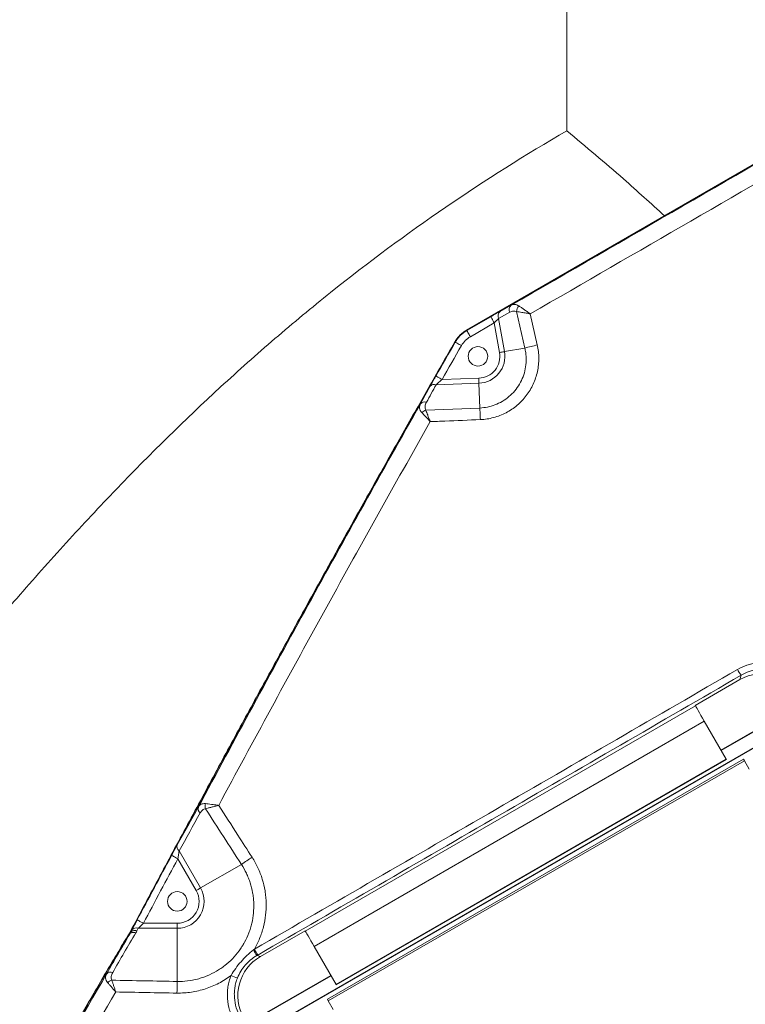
# Model space of a CAD drawing. Header units: millimetres. Extents: x 127 to 4201, y 49 to 2729.
# Tile 97 of 102: x 2917 to 3121, y 1689 to 1967. Entities that reach past the tile are written whole.
import ezdxf

# ---------------------------------------------------------------- set-up
doc = ezdxf.new("R2010")
doc.units = ezdxf.units.MM
doc.header["$LTSCALE"] = 10

msp = doc.modelspace()

# ---------------------------------------------------------------- linework, layer by layer
at = {"color": 7, "linetype": 'Continuous', "lineweight": 15}
for p, q in [((3161.46, 1947.68), (3042.85, 1879.2)), ((3161.5, 1947.62), (3042.88, 1879.14)), ((3052.28, 1884.46), (3055.44, 1886.22)), ((3042.92, 1879.08), (3049.67, 1882.98)), ((3055.04, 1884.24), (3051.89, 1882.49)), ((3051.89, 1882.49), (3053.54, 1873.14)), ((3059.28, 1874.15), (3056.93, 1884.45)), ((3060.79, 1883.78), (3062.78, 1875.03)), ((3042.92, 1879.08), (3042.88, 1879.14)), ((3050.67, 1881.25), (3043.92, 1877.35)), ((3052.14, 1872.9), (3050.67, 1881.25)), ((3039.67, 1875.82), (3039.6, 1875.86)), ((3059.28, 1874.15), (3053.54, 1873.14)), ((3035.94, 1865.28), (3046.29, 1865.66)), ((3046.34, 1864.24), (3034.26, 1863.8)), ((3046.6, 1857.25), (3046.34, 1864.24)), ((3031.36, 1856.64), (3046.6, 1857.25)), ((3119.93, 1780.68), (3120.26, 1781.92)), ((3119.93, 1780.68), (3107.32, 1773.4)), ((3114.58, 1760.81), (3137.18, 1773.86)), ((3137.17, 1773.68), (3114.66, 1760.68)), ((2997.39, 1709.79), (3107.38, 1773.29)), ((3107.32, 1773.4), (3107.38, 1773.29)), ((2984.07, 1680.89), (3139.07, 1770.38)), ((2984.14, 1680.85), (3139.07, 1770.3)), ((3109.88, 1768.96), (2999.89, 1705.46)), ((3109.88, 1768.96), (3116.07, 1758.25)), ((3120.9, 1758.29), (3003.61, 1690.57)), ((3121.17, 1757.83), (3003.88, 1690.11)), ((3006.08, 1694.75), (3116.07, 1758.25)), ((3006.12, 1694.69), (3116.1, 1758.19)), ((3121.17, 1757.83), (3120.9, 1758.29)), ((3122.55, 1755.43), (3121.17, 1757.83)), ((2961.82, 1732.42), (2967.86, 1721.97)), ((2966.63, 1721.26), (2961.46, 1730.21)), ((2979.37, 1728.61), (2967.86, 1721.97)), ((2950.28, 1710.59), (2949.92, 1709.89)), ((2961.29, 1710.59), (2950.28, 1710.59)), ((2951.76, 1712), (2961.29, 1712)), ((2961.29, 1712), (2961.29, 1710.59)), ((2961.29, 1695.61), (2961.29, 1710.59)), ((2997.33, 1709.9), (2984.72, 1702.62)), ((2997.39, 1709.79), (2997.33, 1709.9)), ((2947.91, 1708.96), (2947.81, 1709.02)), ((2948.15, 1709.41), (2948.06, 1709.46)), ((3006.08, 1694.75), (2999.89, 1705.46)), ((2983.7, 1702.89), (2984.72, 1702.62)), ((2982, 1684.27), (3004.6, 1697.31)), ((3004.68, 1697.18), (2982.17, 1684.18)), ((3003.88, 1690.11), (3003.61, 1690.57)), ((3003.88, 1690.11), (3005.26, 1687.72))]:
    msp.add_line(p, q, dxfattribs=at)
at = {"color": 7, "linetype": 'Continuous', "lineweight": 15, "flags": 128}
for points in [[(3050.67, 1881.25), (3050.48, 1881.58), (3050.29, 1881.9), (3050.12, 1882.2), (3049.97, 1882.46), (3049.85, 1882.68), (3049.75, 1882.84), (3049.69, 1882.94), (3049.67, 1882.98)], [(3043.92, 1877.35), (3043.72, 1877.68), (3043.54, 1878.01), (3043.37, 1878.3), (3043.22, 1878.56), (3043.09, 1878.78), (3043, 1878.94), (3042.94, 1879.04), (3042.92, 1879.08)], [(3041.4, 1874.83), (3041.07, 1875.02), (3040.74, 1875.2), (3040.45, 1875.37), (3040.18, 1875.52), (3039.97, 1875.65), (3039.81, 1875.74), (3039.7, 1875.8), (3039.67, 1875.82)], [(3052.14, 1872.9), (3052.34, 1872.93), (3052.53, 1872.96), (3052.72, 1873), (3052.9, 1873.03), (3053.07, 1873.06), (3053.24, 1873.09), (3053.39, 1873.12), (3053.54, 1873.14)], [(3035.94, 1865.28), (3035.6, 1865.47), (3035.28, 1865.65), (3034.98, 1865.82), (3034.72, 1865.97), (3034.5, 1866.1), (3034.34, 1866.19), (3034.24, 1866.25), (3034.2, 1866.27)], [(3046.29, 1865.66), (3046.3, 1865.46), (3046.31, 1865.27), (3046.31, 1865.08), (3046.32, 1864.89), (3046.33, 1864.71), (3046.33, 1864.55), (3046.34, 1864.39), (3046.34, 1864.24)], [(3046.74, 1853.98), (3046.72, 1854.44), (3046.7, 1854.89), (3046.69, 1855.33), (3046.67, 1855.75), (3046.65, 1856.16), (3046.63, 1856.55), (3046.61, 1856.92), (3046.6, 1857.25)], [(3109.88, 1768.96), (3109.4, 1769.79), (3108.94, 1770.59), (3108.52, 1771.32), (3108.14, 1771.97), (3107.83, 1772.51), (3107.59, 1772.92), (3107.44, 1773.18), (3107.38, 1773.29)], [(3116.1, 1758.19), (3116.1, 1758.19), (3116.09, 1758.2), (3116.09, 1758.21), (3116.08, 1758.22), (3116.08, 1758.22), (3116.07, 1758.23), (3116.07, 1758.24), (3116.07, 1758.25)], [(2959.7, 1731.16), (2959.74, 1731.14), (2959.84, 1731.08), (2960.01, 1730.99), (2960.23, 1730.87), (2960.49, 1730.73), (2960.8, 1730.57), (2961.12, 1730.4), (2961.46, 1730.21)], [(2966.63, 1721.26), (2966.8, 1721.36), (2966.97, 1721.45), (2967.14, 1721.55), (2967.3, 1721.64), (2967.45, 1721.73), (2967.6, 1721.81), (2967.73, 1721.89), (2967.86, 1721.97)], [(2949.99, 1712.94), (2950.03, 1712.92), (2950.13, 1712.86), (2950.3, 1712.78), (2950.52, 1712.66), (2950.78, 1712.52), (2951.09, 1712.36), (2951.41, 1712.18), (2951.76, 1712)], [(2948.15, 1709.41), (2948.15, 1709.41), (2948.51, 1710.11)], [(2997.39, 1709.79), (2997.46, 1709.68), (2997.61, 1709.42), (2997.85, 1709.01), (2998.16, 1708.47), (2998.53, 1707.82), (2998.96, 1707.09), (2999.42, 1706.29), (2999.89, 1705.46)], [(3006.08, 1694.75), (3006.09, 1694.74), (3006.09, 1694.73), (3006.09, 1694.72), (3006.1, 1694.72), (3006.1, 1694.71), (3006.11, 1694.7), (3006.11, 1694.69), (3006.12, 1694.69)]]:
    msp.add_lwpolyline(points, dxfattribs=at)
at = {"color": 7, "linetype": 'Continuous', "lineweight": 15}
for centre in [(3046.07, 1871.82), (2961.29, 1718.17)]:
    msp.add_circle(centre, 2.75, dxfattribs=at)
for centre, radius, start, end in [((3056.49, 1884.98), 1.62, 130.3995, 207.1254), ((3059.87, 1884.09), 2.97, 139.7775, 173.0814), ((3053.33, 1883.23), 1.62, 130.3979, 207.1266), ((3079.45, 1800.72), 76.15, 102.6403, 105.3599), ((3046.07, 1871.82), 6.17, 272.0917, 10), ((3046.07, 1871.82), 7.59, 272.0917, 10), ((3033.71, 1862.43), 1.48, 68.0783, 140.1158), ((3031, 1857.49), 1.48, 68.121, 140.1891), ((3032.33, 1853.79), 3.01, 108.8478, 133.8513), ((3131.04, 1789.88), 13.4, 208.1688, 216.4287), ((2968.64, 1744.3), 1.48, 161.9362, 233.9911), ((2972.05, 1745.12), 2.9, 167.719, 196.8248), ((2962.69, 1733.62), 1.48, 162.0412, 234.0562), ((3024.58, 1664.55), 78.41, 122.5582, 125.2129), ((2961.29, 1718.17), 7.59, 270, 30), ((2961.29, 1718.17), 6.17, 270, 30), ((2949.71, 1709.17), 1.53, 68.3557, 141.8529), ((2940.84, 1713.3), 8.18, 328.467, 332.0491), ((3070.55, 1754.72), 101.14, 209.7729, 210.8251), ((3009.21, 1719.33), 30.01, 209.2028, 212.8312), ((2942.5, 1696.73), 1.49, 66.7611, 139.2626), ((2943.69, 1693.09), 2.99, 106.0386, 132.3969), ((2981.55, 1708.82), 12.62, 246.186, 254.9996), ((3179.65, 1688.7), 218.47, 178.1863, 179.0484)]:
    msp.add_arc(centre, radius, start, end, dxfattribs=at)
for centre, major_axis, ratio, start_param, end_param in [((3049.68, 1882.91), (3.69, 2.13), 0.016402, 0.779427, 1.564825), ((3050.68, 1881.18), (1.72, 1.78), 0.024275, 0.767713, 1.553111), ((3126.28, 1769.7), (11.88, 4.51), 0.998075, 0.162276, 1.731854), ((2940.84, 1714.53), (0, 10.2), 0.999848, 4.176981, 4.240037), ((2991.06, 1691.63), (9.85, 8.03), 0.998075, 1.409738, 2.979317)]:
    msp.add_ellipse(centre, major_axis=major_axis, ratio=ratio, start_param=start_param, end_param=end_param, dxfattribs=at)
for points, knots in [([(2733.14, 1781.97), (2734.02, 1783.89), (2735.79, 1787.75), (2738.01, 1793.54), (2739.68, 1799.34), (2740.58, 1805.15), (2740.53, 1810.55), (2739.61, 1815.54), (2737.95, 1820.13), (2735.4, 1824.73), (2731.85, 1829.34), (2727.23, 1833.96), (2721.41, 1838.57), (2714.53, 1843.2), (2706.97, 1847.92), (2699.03, 1852.8), (2691.64, 1857.54), (2685.05, 1862.13), (2679.36, 1866.55), (2674.19, 1871.2), (2669.72, 1876.11), (2666.15, 1881.25), (2663.61, 1886.65), (2662.23, 1892.31), (2662.03, 1898.3), (2662.86, 1904.57), (2664.6, 1911.07), (2667.12, 1917.74), (2670.29, 1924.58), (2674.03, 1931.58), (2679.33, 1940.63), (2686.45, 1951.75), (2695.26, 1964.94), (2703.97, 1978.2), (2712.57, 1992.26), (2721.06, 2006.98), (2729.52, 2022.24), (2737.66, 2037.06), (2745.68, 2051.35), (2753.8, 2065), (2761.8, 2077.25), (2769.78, 2088.11), (2777.77, 2097.65), (2786.38, 2106.44), (2795.72, 2114.43), (2805.82, 2121.6), (2816.62, 2128), (2828.5, 2133.85), (2841.51, 2139.08), (2855.69, 2143.65), (2870.59, 2147.43), (2886.19, 2150.46), (2903.09, 2152.86), (2921.33, 2154.58), (2940.93, 2155.57), (2961.22, 2155.83), (2982.14, 2155.4), (3003.64, 2154.34), (3025.68, 2152.69), (3048.21, 2150.55), (3063.43, 2148.74), (3071.09, 2147.83)], [0, 0, 0, 0, 0.015456, 0.030917, 0.046401, 0.061946, 0.077617, 0.09008, 0.102737, 0.115664, 0.128947, 0.142685, 0.156983, 0.171859, 0.187197, 0.202845, 0.218636, 0.23104, 0.243364, 0.255553, 0.267569, 0.279405, 0.290646, 0.301805, 0.312981, 0.324264, 0.33571, 0.347137, 0.358755, 0.370548, 0.382491, 0.404062, 0.42571, 0.447119, 0.468044, 0.492299, 0.515868, 0.538769, 0.561021, 0.582648, 0.603685, 0.620994, 0.637975, 0.654696, 0.671248, 0.687711, 0.704153, 0.720634, 0.738872, 0.757284, 0.775918, 0.794818, 0.814012, 0.835811, 0.858026, 0.880667, 0.903733, 0.927217, 0.951104, 0.975374, 1, 1, 1, 1]), ([(3071.06, 2147.73), (3079.77, 2148.75), (3097.05, 2150.77), (3122.57, 2153.08), (3147.46, 2154.72), (3171.62, 2155.57), (3193.38, 2155.57), (3212.81, 2154.84), (3230.01, 2153.57), (3246.61, 2151.65), (3262.58, 2149.04), (3277.88, 2145.7), (3292.49, 2141.59), (3306.35, 2136.69), (3319.44, 2130.94), (3331.73, 2124.32), (3343.11, 2116.82), (3353.55, 2108.44), (3363.06, 2099.14), (3371.82, 2088.98), (3380.56, 2077.27), (3389.3, 2063.94), (3398.17, 2048.96), (3406.94, 2033.23), (3415.87, 2016.87), (3425.23, 2000.02), (3435.24, 1982.8), (3444.39, 1968.35), (3451.95, 1956.68), (3457.61, 1947.85), (3462.98, 1939.13), (3467.89, 1930.59), (3472.19, 1922.27), (3475.46, 1914.78), (3477.74, 1908.13), (3479.14, 1902.27), (3479.79, 1896.66), (3479.59, 1891.34), (3478.44, 1886.33), (3476.26, 1881.27), (3472.92, 1876.21), (3468.39, 1871.17), (3463.04, 1866.42), (3457.05, 1861.88), (3450.6, 1857.5), (3443.85, 1853.23), (3436.12, 1848.48), (3427.63, 1843.19), (3418.77, 1837.19), (3410.87, 1830.82), (3403.5, 1823.7), (3396.74, 1815.8), (3390.67, 1807.08), (3385.62, 1798.35), (3382.88, 1792.39), (3381.58, 1789.57)], [0, 0, 0, 0, 0.029286, 0.058087, 0.086365, 0.114091, 0.141249, 0.162186, 0.182773, 0.203022, 0.222951, 0.242588, 0.261969, 0.28114, 0.300158, 0.31909, 0.338016, 0.356683, 0.375527, 0.394668, 0.414198, 0.438231, 0.463, 0.488554, 0.514922, 0.542129, 0.570203, 0.599148, 0.614223, 0.629318, 0.644341, 0.659208, 0.673852, 0.688223, 0.699312, 0.710229, 0.720998, 0.731662, 0.742291, 0.752961, 0.766115, 0.779471, 0.793039, 0.806796, 0.820692, 0.834661, 0.848625, 0.867665, 0.886326, 0.904459, 0.922101, 0.942585, 0.962629, 0.982341, 1, 1, 1, 1]), ([(3071.06, 2147.73), (3071.06, 2144.72), (3071.07, 2141.5), (3071.08, 2136.39), (3071.08, 2134.64), (3071.08, 2131.06), (3071.08, 2129.22), (3071.09, 2123.63), (3071.09, 2119.78), (3071.1, 2111.88), (3071.1, 2107.83), (3071.11, 2095.44), (3071.12, 2086.84), (3071.12, 2073.55), (3071.13, 2069.06), (3071.13, 2059.94), (3071.13, 2055.36), (3071.14, 2041.51), (3071.14, 2032.17), (3071.15, 2013.29), (3071.15, 2003.75), (3071.16, 1984.51), (3071.16, 1974.8), (3071.16, 1955.22), (3071.16, 1945.34), (3071.16, 1935.39)], [0, 0, 0, 0, 0.0625, 0.0625, 0.09375, 0.09375, 0.125, 0.125, 0.1875, 0.1875, 0.25, 0.25, 0.375, 0.375, 0.4375, 0.4375, 0.5, 0.5, 0.625, 0.625, 0.75, 0.75, 0.875, 0.875, 1, 1, 1, 1]), ([(3071.16, 1935.39), (3059.51, 1928.67), (3048.13, 1921.5), (3025.93, 1906.3), (3015.1, 1898.27), (2999.23, 1885.58), (2994, 1881.25), (2986.25, 1874.59), (2983.68, 1872.34), (2978.57, 1867.79), (2976.04, 1865.5), (2963.45, 1853.92), (2953.69, 1844.32), (2939.39, 1829.44), (2934.68, 1824.39), (2925.34, 1814.16), (2920.72, 1808.96), (2911.52, 1798.42), (2906.95, 1793.07), (2897.81, 1782.24), (2893.25, 1776.76), (2884.07, 1765.64), (2879.46, 1760.02), (2870.14, 1748.63), (2865.43, 1742.86), (2858.23, 1734.11), (2855.81, 1731.17), (2852.14, 1726.74), (2850.91, 1725.26), (2848.44, 1722.29), (2847.2, 1720.8), (2843.44, 1716.31), (2840.96, 1713.28), (2837.24, 1708.69), (2836.01, 1707.15), (2833.55, 1704.06), (2832.32, 1702.51), (2831.1, 1700.96)], [0, 0, 0, 0, 0.125, 0.125, 0.25, 0.25, 0.3125, 0.3125, 0.34375, 0.34375, 0.375, 0.375, 0.5, 0.5, 0.5625, 0.5625, 0.625, 0.625, 0.6875, 0.6875, 0.75, 0.75, 0.8125, 0.8125, 0.875, 0.875, 0.90625, 0.90625, 0.921875, 0.921875, 0.9375, 0.9375, 0.96875, 0.96875, 0.984375, 0.984375, 1, 1, 1, 1]), ([(3071.16, 1935.39), (3076.51, 1930.91), (3085.81, 1923.13), (3094.81, 1914.9), (3098.64, 1911.41)], [0, 0, 0, 0, 0.57544, 1, 1, 1, 1]), ([(3056.93, 1884.45), (3056.9, 1884.46), (3056.62, 1884.57), (3055.95, 1884.63), (3055.38, 1884.38), (3055.04, 1884.24)], [0, 0, 0, 0, 0.04342, 0.441548, 1, 1, 1, 1]), ([(3055.44, 1886.22), (3055.75, 1886.39), (3056.09, 1886.46), (3056.64, 1886.42), (3056.83, 1886.38), (3057.22, 1886.24), (3057.41, 1886.14), (3057.61, 1886.01)], [0, 0, 0, 0, 0.5, 0.5, 0.75, 0.75, 1, 1, 1, 1]), ([(3057.61, 1886.01), (3057.82, 1885.87), (3058.05, 1885.71), (3058.54, 1885.38), (3058.8, 1885.19), (3059.35, 1884.81), (3059.63, 1884.61), (3060.06, 1884.31), (3060.2, 1884.2), (3060.49, 1883.99), (3060.64, 1883.89), (3060.79, 1883.78)], [0, 0, 0, 0, 0.25, 0.25, 0.5, 0.5, 0.75, 0.75, 0.875, 0.875, 1, 1, 1, 1]), ([(3060.79, 1883.78), (3060.78, 1883.78), (3060.77, 1883.78), (3060.75, 1883.79), (3060.7, 1883.8), (3060.62, 1883.81), (3060.44, 1883.85), (3060.11, 1883.91), (3059.4, 1884.04), (3058.23, 1884.25), (3057.4, 1884.38), (3056.93, 1884.45)], [0, 0, 0, 0, 0.00336, 0.008115, 0.016609, 0.034001, 0.069648, 0.143053, 0.266702, 0.580836, 1, 1, 1, 1]), ([(3039.54, 1875.89), (3039.59, 1875.98), (3039.69, 1876.15), (3039.85, 1876.39), (3040.02, 1876.64), (3040.2, 1876.87), (3040.38, 1877.11), (3040.57, 1877.33), (3040.77, 1877.55), (3041.04, 1877.83), (3041.4, 1878.17), (3041.86, 1878.55), (3042.34, 1878.9), (3042.68, 1879.1), (3042.85, 1879.2)], [0, 0, 0, 0, 0.062616, 0.125028, 0.187304, 0.249511, 0.311717, 0.37399, 0.436398, 0.499007, 0.62453, 0.749505, 0.874479, 1, 1, 1, 1]), ([(3042.88, 1879.14), (3042.15, 1878.65), (3040.85, 1877.76), (3039.99, 1876.44), (3039.6, 1875.86)], [0, 0, 0, 0, 0.557894, 1, 1, 1, 1]), ([(3039.67, 1875.82), (3039.76, 1875.99), (3039.86, 1876.15), (3040.08, 1876.48), (3040.19, 1876.63), (3040.54, 1877.1), (3040.8, 1877.39), (3041.62, 1878.22), (3042.24, 1878.69), (3042.92, 1879.08)], [0, 0, 0, 0, 0.125, 0.125, 0.25, 0.25, 0.5, 0.5, 1, 1, 1, 1]), ([(3043.92, 1877.35), (3043.4, 1877.05), (3042.92, 1876.68), (3042.28, 1876.04), (3042.08, 1875.81), (3041.72, 1875.34), (3041.55, 1875.09), (3041.4, 1874.83)], [0, 0, 0, 0, 0.5, 0.5, 0.75, 0.75, 1, 1, 1, 1]), ([(2948, 1709.5), (2949.4, 1712.13), (2952.2, 1717.39), (2956.38, 1725.25), (2960.55, 1733.04), (2964.69, 1740.77), (2968.82, 1748.44), (2972.92, 1756.05), (2977, 1763.59), (2981.07, 1771.07), (2985.11, 1778.49), (2989.13, 1785.85), (2993.13, 1793.15), (2997.11, 1800.38), (3001.07, 1807.56), (3005.01, 1814.67), (3008.93, 1821.71), (3012.82, 1828.7), (3016.7, 1835.63), (3020.56, 1842.49), (3024.39, 1849.29), (3028.21, 1856.03), (3032, 1862.71), (3035.78, 1869.32), (3038.29, 1873.71), (3039.54, 1875.89)], [0, 0, 0, 0, 0.0472, 0.094062, 0.140584, 0.186768, 0.232613, 0.278119, 0.323287, 0.368116, 0.412607, 0.45676, 0.500575, 0.544051, 0.587189, 0.629989, 0.672452, 0.714576, 0.756363, 0.797813, 0.838925, 0.879699, 0.920137, 0.960237, 1, 1, 1, 1]), ([(3039.6, 1875.86), (3030.84, 1860.45), (3013.3, 1829.64), (2982.7, 1774.22), (2961.2, 1734.03), (2948.06, 1709.46)], [0, 0, 0, 0, 0.2799975, 0.5599968, 1, 1, 1, 1]), ([(3046.6, 1857.25), (3047.32, 1857.32), (3048.76, 1857.45), (3050.9, 1858.09), (3052.95, 1859.07), (3054.85, 1860.41), (3056.49, 1862.06), (3057.84, 1863.96), (3058.84, 1866.06), (3059.48, 1868.3), (3059.72, 1870.61), (3059.61, 1872.58), (3059.36, 1873.74), (3059.28, 1874.15)], [0, 0, 0, 0, 0.089796, 0.179592, 0.275555, 0.371521, 0.467545, 0.563571, 0.659659, 0.755748, 0.851731, 0.947713, 1, 1, 1, 1]), ([(3062.78, 1875.03), (3062.93, 1874.41), (3063.03, 1873.78), (3063.18, 1872.53), (3063.21, 1871.9), (3063.22, 1870.65), (3063.19, 1870.02), (3063.06, 1868.78), (3062.96, 1868.16), (3062.56, 1866.3), (3062.16, 1865.11), (3061.37, 1863.41), (3061.08, 1862.85), (3060.43, 1861.76), (3060.07, 1861.24), (3058.93, 1859.75), (3058.07, 1858.84), (3056.62, 1857.61), (3056.12, 1857.23), (3055.07, 1856.53), (3054.54, 1856.21), (3053.43, 1855.63), (3052.86, 1855.37), (3051.68, 1854.91), (3051.07, 1854.71), (3049.25, 1854.23), (3048.01, 1854.04), (3046.74, 1853.98)], [0, 0, 0, 0, 0.0625, 0.0625, 0.125, 0.125, 0.1875, 0.1875, 0.25, 0.25, 0.375, 0.375, 0.4375, 0.4375, 0.5, 0.5, 0.625, 0.625, 0.6875, 0.6875, 0.75, 0.75, 0.8125, 0.8125, 0.875, 0.875, 1, 1, 1, 1]), ([(3032.57, 1863.38), (3032.68, 1863.58), (3032.8, 1863.79), (3033.06, 1864.25), (3033.19, 1864.49), (3033.47, 1864.98), (3033.61, 1865.23), (3033.9, 1865.75), (3034.05, 1866.01), (3034.2, 1866.27)], [0, 0, 0, 0, 0.25, 0.25, 0.5, 0.5, 0.75, 0.75, 1, 1, 1, 1]), ([(3035.94, 1865.28), (3035.64, 1865.02), (3035.35, 1864.77), (3034.92, 1864.39), (3034.78, 1864.27), (3034.51, 1864.03), (3034.38, 1863.91), (3034.26, 1863.8)], [0, 0, 0, 0, 0.5, 0.5, 0.75, 0.75, 1, 1, 1, 1]), ([(2967.23, 1744.76), (2977.47, 1763.82), (2987.79, 1782.83), (3008.65, 1820.74), (3019.19, 1839.63), (3029.86, 1858.44)], [0, 0, 0, 0, 0.5, 0.5, 1, 1, 1, 1]), ([(3030.25, 1855.96), (3030.06, 1856.16), (3029.91, 1856.37), (3029.7, 1856.8), (3029.64, 1857.02), (3029.59, 1857.44), (3029.6, 1857.64), (3029.68, 1858.05), (3029.76, 1858.25), (3029.86, 1858.44)], [0, 0, 0, 0, 0.25, 0.25, 0.5, 0.5, 0.75, 0.75, 1, 1, 1, 1]), ([(3031.55, 1858.87), (3031.35, 1858.51), (3031.21, 1858.14), (3031.13, 1857.57), (3031.13, 1857.38), (3031.19, 1857), (3031.25, 1856.81), (3031.36, 1856.64)], [0, 0, 0, 0, 0.5, 0.5, 0.75, 0.75, 1, 1, 1, 1]), ([(3032.61, 1853.41), (3032.61, 1853.41), (3032.61, 1853.42), (3032.6, 1853.43), (3032.59, 1853.44), (3032.56, 1853.47), (3032.51, 1853.52), (3032.47, 1853.57), (3032.37, 1853.67), (3032.2, 1853.87), (3031.8, 1854.3), (3031.08, 1855.08), (3030.57, 1855.62), (3030.25, 1855.96)], [0, 0, 0, 0, 0.003898, 0.004771, 0.009233, 0.017711, 0.033989, 0.065254, 0.073815, 0.141936, 0.27447, 0.54329, 1, 1, 1, 1]), ([(3032.61, 1853.41), (3032.61, 1853.41), (3032.61, 1853.42), (3032.61, 1853.43), (3032.6, 1853.45), (3032.59, 1853.48), (3032.56, 1853.55), (3032.54, 1853.61), (3032.49, 1853.74), (3032.39, 1853.99), (3032.18, 1854.54), (3031.8, 1855.52), (3031.53, 1856.2), (3031.36, 1856.64)], [0, 0, 0, 0, 0.003898, 0.004774, 0.009232, 0.017716, 0.033994, 0.065253, 0.073798, 0.141906, 0.274434, 0.54329, 1, 1, 1, 1]), ([(3032.61, 1853.41), (3022.47, 1835.5), (3012.44, 1817.52), (2992.57, 1781.45), (2982.73, 1763.37), (2972.97, 1745.24)], [0, 0, 0, 0, 0.5, 0.5, 1, 1, 1, 1]), ([(3046.74, 1853.98), (3043.41, 1853.84), (3038.7, 1853.65), (3033.99, 1853.46), (3032.61, 1853.41)], [0, 0, 0, 0, 0.707151, 1, 1, 1, 1]), ([(3119.23, 1783.55), (3120.07, 1784.04), (3120.95, 1784.44), (3122.32, 1784.91), (3122.79, 1785.04), (3123.72, 1785.26), (3124.66, 1785.43), (3125.62, 1785.51), (3126.58, 1785.54), (3127.07, 1785.54), (3128.51, 1785.44), (3129.46, 1785.28), (3130.84, 1784.91), (3131.3, 1784.77), (3132.21, 1784.42), (3132.65, 1784.23), (3133.94, 1783.59), (3134.76, 1783.09), (3135.9, 1782.21), (3136.27, 1781.89), (3136.97, 1781.23), (3137.31, 1780.88), (3138.25, 1779.8), (3138.81, 1779.02), (3139.29, 1778.18)], [0, 0, 0, 0, 0.125, 0.125, 0.1875, 0.1875, 0.25, 0.3125, 0.3125, 0.375, 0.375, 0.5, 0.5, 0.5625, 0.5625, 0.625, 0.625, 0.75, 0.75, 0.8125, 0.8125, 0.875, 0.875, 1, 1, 1, 1]), ([(2983.02, 1704.69), (3005.74, 1717.83), (3028.44, 1730.97), (3073.84, 1757.26), (3096.54, 1770.41), (3119.23, 1783.55)], [0, 0, 0, 0, 0.5, 0.5, 1, 1, 1, 1]), ([(3120.26, 1781.92), (3097.56, 1768.78), (3074.86, 1755.63), (3029.44, 1729.34), (3006.72, 1716.2), (2984, 1703.06)], [0, 0, 0, 0, 0.5, 0.5, 1, 1, 1, 1]), ([(3137.6, 1777.28), (3137.18, 1778.01), (3136.7, 1778.68), (3135.88, 1779.62), (3135.6, 1779.91), (3134.99, 1780.49), (3134.67, 1780.76), (3133.68, 1781.52), (3132.98, 1781.96), (3131.86, 1782.51), (3131.48, 1782.68), (3130.7, 1782.97), (3130.3, 1783.1), (3129.1, 1783.42), (3128.28, 1783.56), (3127.03, 1783.64), (3126.61, 1783.64), (3125.78, 1783.62), (3124.96, 1783.55), (3124.14, 1783.4), (3123.33, 1783.21), (3122.93, 1783.09), (3121.74, 1782.69), (3120.99, 1782.34), (3120.26, 1781.92)], [0, 0, 0, 0, 0.125, 0.125, 0.1875, 0.1875, 0.25, 0.25, 0.375, 0.375, 0.4375, 0.4375, 0.5, 0.5, 0.625, 0.625, 0.6875, 0.6875, 0.75, 0.8125, 0.8125, 0.875, 0.875, 1, 1, 1, 1]), ([(2967.23, 1744.76), (2967.42, 1745.1), (2967.67, 1745.36), (2968.17, 1745.62), (2968.36, 1745.68), (2968.76, 1745.75), (2968.98, 1745.76), (2969.21, 1745.74)], [0, 0, 0, 0, 0.5, 0.5, 0.75, 0.75, 1, 1, 1, 1]), ([(2969.27, 1744.28), (2969.1, 1744.27), (2968.94, 1744.22), (2968.65, 1744.08), (2968.51, 1743.99), (2968.14, 1743.68), (2967.94, 1743.41), (2967.77, 1743.11)], [0, 0, 0, 0, 0.25, 0.25, 0.5, 0.5, 1, 1, 1, 1]), ([(2969.21, 1745.74), (2969.46, 1745.71), (2969.73, 1745.68), (2970.3, 1745.61), (2970.61, 1745.57), (2971.26, 1745.49), (2971.59, 1745.44), (2972.1, 1745.37), (2972.27, 1745.34), (2972.53, 1745.3), (2972.62, 1745.29), (2972.8, 1745.26), (2972.88, 1745.25), (2972.97, 1745.24)], [0, 0, 0, 0, 0.25, 0.25, 0.5, 0.5, 0.75, 0.75, 0.875, 0.875, 0.9375, 0.9375, 1, 1, 1, 1]), ([(2969.27, 1744.28), (2969.52, 1744.35), (2969.78, 1744.42), (2970.34, 1744.58), (2970.65, 1744.66), (2971.28, 1744.82), (2971.61, 1744.91), (2972.11, 1745.03), (2972.28, 1745.07), (2972.54, 1745.13), (2972.63, 1745.15), (2972.8, 1745.2), (2972.88, 1745.22), (2972.97, 1745.24)], [0, 0, 0, 0, 0.25, 0.25, 0.5, 0.5, 0.75, 0.75, 0.875, 0.875, 0.9375, 0.9375, 1, 1, 1, 1]), ([(2972.97, 1745.24), (2974.77, 1742.44), (2976.58, 1739.64), (2978.38, 1736.84), (2979.72, 1734.77), (2981.05, 1732.7), (2982.38, 1730.64)], [0, 0, 0, 0, 0.01, 0.01, 0.01, 0.01739319, 0.01739319, 0.01739319, 0.01739319]), ([(2959.7, 1731.16), (2959.99, 1731.69), (2960.26, 1732.21), (2960.67, 1732.95), (2960.8, 1733.2), (2961.05, 1733.65), (2961.17, 1733.87), (2961.28, 1734.07)], [0, 0, 0, 0, 0.5, 0.5, 0.75, 0.75, 1, 1, 1, 1]), ([(2961.82, 1732.42), (2961.79, 1732.26), (2961.77, 1732.09), (2961.71, 1731.73), (2961.68, 1731.54), (2961.58, 1730.98), (2961.52, 1730.6), (2961.46, 1730.21)], [0, 0, 0, 0, 0.25, 0.25, 0.5, 0.5, 1, 1, 1, 1]), ([(2982.38, 1730.64), (2983, 1729.67), (2983.56, 1728.67), (2984.28, 1727.11), (2984.5, 1726.58), (2984.91, 1725.52), (2985.09, 1724.98), (2985.59, 1723.36), (2985.85, 1722.25), (2986.12, 1720.58), (2986.19, 1720.01), (2986.3, 1718.87), (2986.33, 1718.3), (2986.37, 1716.59), (2986.32, 1715.46), (2986.07, 1713.21), (2985.87, 1712.09), (2985.44, 1710.43), (2985.28, 1709.88), (2984.92, 1708.8), (2984.73, 1708.27), (2984.09, 1706.69), (2983.59, 1705.68), (2983.02, 1704.69)], [0, 0, 0, 0, 0.125, 0.125, 0.1875, 0.1875, 0.25, 0.25, 0.375, 0.375, 0.4375, 0.4375, 0.5, 0.5, 0.625, 0.625, 0.75, 0.75, 0.8125, 0.8125, 0.875, 0.875, 1, 1, 1, 1]), ([(2961.29, 1695.61), (2963.23, 1695.58), (2965.14, 1695.8), (2967.47, 1696.41), (2967.94, 1696.55), (2968.86, 1696.85), (2969.31, 1697.02), (2970.64, 1697.57), (2971.5, 1698), (2972.74, 1698.72), (2973.15, 1698.98), (2973.94, 1699.52), (2974.34, 1699.8), (2975.48, 1700.7), (2976.19, 1701.34), (2977.53, 1702.71), (2978.15, 1703.44), (2979, 1704.61), (2979.28, 1705.01), (2979.8, 1705.83), (2980.04, 1706.24), (2980.73, 1707.5), (2981.13, 1708.37), (2981.64, 1709.72), (2981.8, 1710.17), (2982.08, 1711.09), (2982.2, 1711.56), (2982.75, 1713.91), (2982.93, 1715.82), (2982.83, 1718.22), (2982.8, 1718.71), (2982.69, 1719.67), (2982.62, 1720.14), (2982.37, 1721.56), (2982.14, 1722.49), (2981.71, 1723.85), (2981.54, 1724.31), (2981.19, 1725.2), (2981, 1725.65), (2980.37, 1726.96), (2979.9, 1727.8), (2979.37, 1728.61)], [0, 0, 0, 0, 0.125, 0.125, 0.15625, 0.15625, 0.1875, 0.1875, 0.25, 0.25, 0.28125, 0.28125, 0.3125, 0.3125, 0.375, 0.375, 0.4375, 0.4375, 0.46875, 0.46875, 0.5, 0.5, 0.5625, 0.5625, 0.59375, 0.59375, 0.625, 0.625, 0.75, 0.75, 0.78125, 0.78125, 0.8125, 0.8125, 0.875, 0.875, 0.90625, 0.90625, 0.9375, 0.9375, 1, 1, 1, 1]), ([(2948.51, 1710.11), (2948.61, 1710.3), (2948.72, 1710.51), (2948.95, 1710.95), (2949.07, 1711.19), (2949.32, 1711.67), (2949.45, 1711.92), (2949.72, 1712.42), (2949.85, 1712.68), (2949.99, 1712.94)], [0, 0, 0, 0, 0.25, 0.25, 0.5, 0.5, 0.75, 0.75, 1, 1, 1, 1]), ([(2948.15, 1709.41), (2948.29, 1709.65), (2948.53, 1709.83), (2949.16, 1710), (2949.54, 1709.99), (2949.92, 1709.89)], [0, 0, 0, 0, 0.5, 0.5, 1, 1, 1, 1]), ([(2951.76, 1712), (2951.49, 1711.75), (2951.23, 1711.51), (2950.85, 1711.15), (2950.73, 1711.03), (2950.5, 1710.8), (2950.38, 1710.69), (2950.28, 1710.59)], [0, 0, 0, 0, 0.5, 0.5, 0.75, 0.75, 1, 1, 1, 1]), ([(2921.15, 1662.26), (2921.64, 1663.18), (2922.62, 1665.03), (2924.09, 1667.78), (2925.57, 1670.52), (2927.04, 1673.23), (2928.52, 1675.93), (2930, 1678.6), (2931.47, 1681.25), (2932.95, 1683.88), (2934.43, 1686.49), (2935.91, 1689.08), (2937.39, 1691.65), (2938.87, 1694.2), (2940.34, 1696.72), (2941.82, 1699.23), (2943.3, 1701.72), (2944.78, 1704.18), (2946.26, 1706.63), (2947.26, 1708.25), (2947.75, 1709.06)], [0, 0, 0, 0, 0.058384, 0.116432, 0.174144, 0.231521, 0.288564, 0.345273, 0.40165, 0.457693, 0.513405, 0.568786, 0.623836, 0.678557, 0.732949, 0.787013, 0.840749, 0.894158, 0.947242, 1, 1, 1, 1]), ([(2947.81, 1709.02), (2943.12, 1701.37), (2938.57, 1693.64), (2929.71, 1678.03), (2925.41, 1670.16), (2921.21, 1662.23)], [0, 0, 0, 0, 0.5, 0.5, 1, 1, 1, 1]), ([(2947.91, 1708.96), (2948.04, 1709.18), (2948.28, 1709.33), (2948.89, 1709.46), (2949.25, 1709.44), (2949.61, 1709.33)], [0, 0, 0, 0, 0.5, 0.5, 1, 1, 1, 1]), ([(2976.46, 1697.28), (2976.85, 1697.98), (2977.3, 1698.65), (2978.24, 1699.95), (2978.74, 1700.57), (2979.8, 1701.78), (2980.36, 1702.37), (2981.52, 1703.48), (2982.12, 1704), (2982.76, 1704.49)], [0, 0, 0, 0, 0.25, 0.25, 0.5, 0.5, 0.75, 0.75, 1, 1, 1, 1]), ([(2983.7, 1702.89), (2983.09, 1702.54), (2982.51, 1702.14), (2981.43, 1701.25), (2980.92, 1700.76), (2980, 1699.68), (2979.58, 1699.12), (2978.86, 1697.92), (2978.55, 1697.3), (2978.28, 1696.64)], [0, 0, 0, 0, 0.25, 0.25, 0.5, 0.5, 0.75, 0.75, 1, 1, 1, 1]), ([(2941.67, 1695.29), (2941.5, 1695.5), (2941.36, 1695.71), (2941.18, 1696.12), (2941.12, 1696.34), (2941.08, 1696.75), (2941.1, 1696.95), (2941.19, 1697.34), (2941.26, 1697.53), (2941.37, 1697.71)], [0, 0, 0, 0, 0.25, 0.25, 0.5, 0.5, 0.75, 0.75, 1, 1, 1, 1]), ([(2943.09, 1698.11), (2942.89, 1697.77), (2942.75, 1697.41), (2942.67, 1696.87), (2942.66, 1696.68), (2942.71, 1696.32), (2942.76, 1696.13), (2942.86, 1695.96)], [0, 0, 0, 0, 0.5, 0.5, 0.75, 0.75, 1, 1, 1, 1]), ([(2942.86, 1695.96), (2942.93, 1695.74), (2943.01, 1695.5), (2943.18, 1694.99), (2943.27, 1694.71), (2943.45, 1694.15), (2943.55, 1693.86), (2943.7, 1693.41), (2943.75, 1693.25), (2943.85, 1692.95), (2943.9, 1692.79), (2943.95, 1692.64)], [0, 0, 0, 0, 0.25, 0.25, 0.5, 0.5, 0.75, 0.75, 0.875, 0.875, 1, 1, 1, 1]), ([(2976.46, 1697.28), (2975.91, 1696.87), (2975.34, 1696.48), (2974.19, 1695.76), (2973.61, 1695.42), (2971.81, 1694.48), (2970.55, 1693.96), (2968.6, 1693.32), (2967.94, 1693.14), (2966.62, 1692.83), (2965.95, 1692.7), (2963.94, 1692.4), (2962.58, 1692.3), (2961.21, 1692.33)], [0, 0, 0, 0, 0.125, 0.125, 0.25, 0.25, 0.5, 0.5, 0.625, 0.625, 0.75, 0.75, 1, 1, 1, 1]), ([(2977.4, 1684.44), (2976.83, 1685.41), (2976.39, 1686.43), (2975.73, 1688.57), (2975.53, 1689.65), (2975.41, 1691.31), (2975.4, 1691.86), (2975.44, 1692.98), (2975.5, 1693.53), (2975.66, 1694.63), (2975.78, 1695.17), (2976.07, 1696.23), (2976.25, 1696.76), (2976.46, 1697.28)], [0, 0, 0, 0, 0.25, 0.25, 0.5, 0.5, 0.625, 0.625, 0.75, 0.75, 0.875, 0.875, 1, 1, 1, 1]), ([(2978.28, 1696.64), (2978.11, 1696.19), (2977.95, 1695.73), (2977.7, 1694.81), (2977.6, 1694.34), (2977.46, 1693.4), (2977.41, 1692.92), (2977.37, 1691.95), (2977.38, 1691.47), (2977.48, 1690.04), (2977.66, 1689.11), (2978.23, 1687.26), (2978.62, 1686.38), (2979.1, 1685.54)], [0, 0, 0, 0, 0.125, 0.125, 0.25, 0.25, 0.375, 0.375, 0.5, 0.5, 0.75, 0.75, 1, 1, 1, 1]), ([(2941.67, 1695.29), (2941.83, 1695.12), (2941.99, 1694.93), (2942.35, 1694.52), (2942.53, 1694.3), (2942.92, 1693.85), (2943.12, 1693.62), (2943.43, 1693.25), (2943.53, 1693.13), (2943.74, 1692.89), (2943.85, 1692.76), (2943.95, 1692.64)], [0, 0, 0, 0, 0.25, 0.25, 0.5, 0.5, 0.75, 0.75, 0.875, 0.875, 1, 1, 1, 1])]:
    msp.add_open_spline(points, degree=3, knots=knots, dxfattribs=at)
for points in [[(3055.44, 1886.22), (3087.61, 1904.82), (3119.78, 1923.41), (3151.94, 1942.01)], [(3151.42, 1936.14), (3121.21, 1918.69), (3091, 1901.23), (3060.79, 1883.78)], [(3034.2, 1866.27), (3036.02, 1869.46), (3037.84, 1872.64), (3039.67, 1875.82)], [(3041.4, 1874.83), (3039.57, 1871.65), (3037.75, 1868.46), (3035.94, 1865.28)], [(3029.86, 1858.44), (3030.77, 1860.09), (3031.67, 1861.73), (3032.57, 1863.38)], [(3034.26, 1863.8), (3033.36, 1862.16), (3032.45, 1860.51), (3031.55, 1858.87)], [(2961.28, 1734.07), (2963.26, 1737.64), (2965.25, 1741.2), (2967.23, 1744.76)], [(2967.77, 1743.11), (2965.78, 1739.55), (2963.8, 1735.99), (2961.82, 1732.42)], [(2979.37, 1728.61), (2976, 1733.83), (2972.64, 1739.06), (2969.27, 1744.28)], [(2949.99, 1712.94), (2953.22, 1719.02), (2956.45, 1725.09), (2959.7, 1731.16)], [(2961.46, 1730.21), (2958.22, 1724.15), (2954.98, 1718.08), (2951.76, 1712)], [(2941.37, 1697.71), (2943.51, 1701.47), (2945.69, 1705.22), (2947.91, 1708.96)], [(2949.61, 1709.33), (2947.4, 1705.6), (2945.23, 1701.86), (2943.09, 1698.11)], [(2947.75, 1709.06), (2947.84, 1709.2), (2947.92, 1709.35), (2948, 1709.5)], [(2947.91, 1708.96), (2947.99, 1709.11), (2948.08, 1709.26), (2948.15, 1709.41)], [(2982.76, 1704.49), (2982.85, 1704.56), (2982.93, 1704.63), (2983.02, 1704.69)], [(2984, 1703.06), (2983.9, 1703.01), (2983.8, 1702.95), (2983.7, 1702.89)], [(2921.5, 1662.07), (2927.86, 1674.1), (2934.46, 1685.99), (2941.37, 1697.71)], [(2942.86, 1695.96), (2949, 1695.83), (2955.15, 1695.72), (2961.29, 1695.61)], [(2943.95, 1692.64), (2937.66, 1681.88), (2931.62, 1670.97), (2925.79, 1659.96)], [(2961.21, 1692.33), (2955.46, 1692.42), (2949.7, 1692.53), (2943.95, 1692.64)]]:
    msp.add_open_spline(points, degree=3, dxfattribs=at)

doc.saveas('drawing.dxf')
